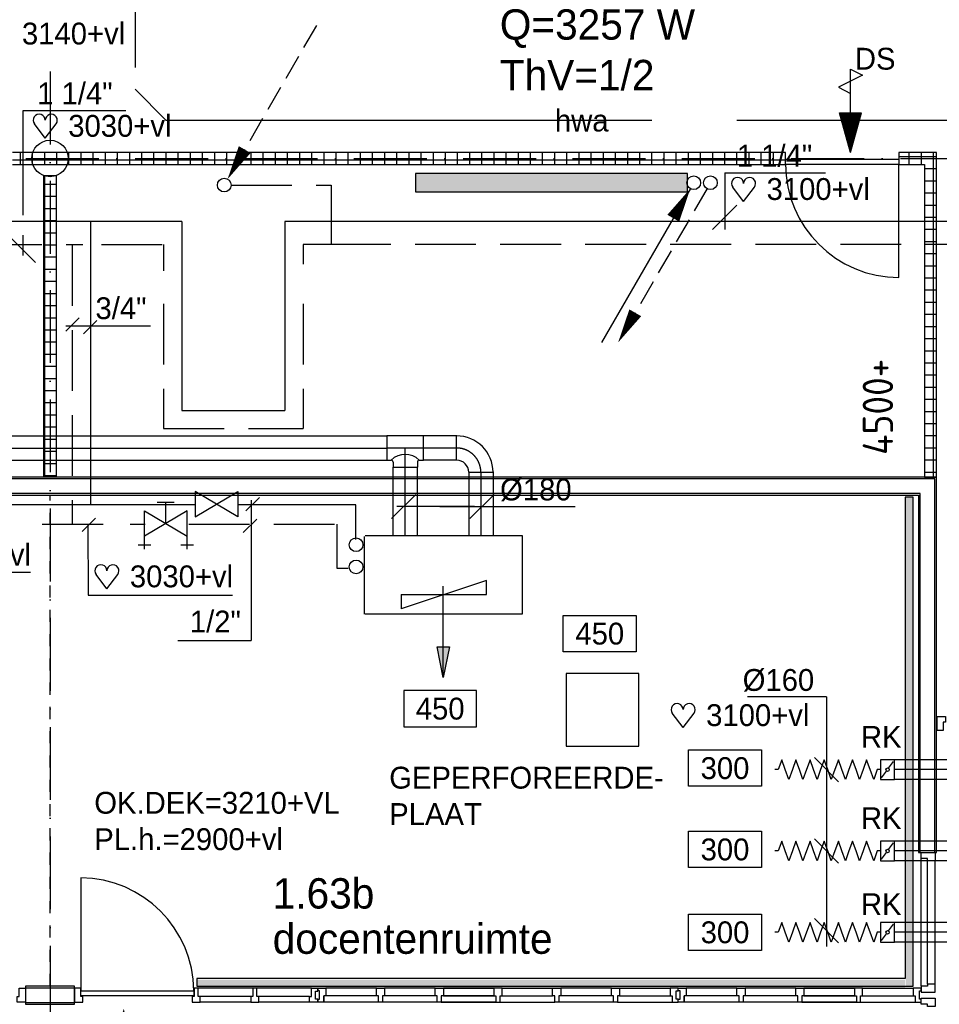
# Model space of a CAD drawing. Extents: x -39327 to 109237, y 358172 to 442272.
# Tile 53 of 96: x 61459 to 69030, y 413025 to 421136. Entities that reach past the tile are written whole.
import ezdxf
from ezdxf.enums import TextEntityAlignment as Align

# ---------------------------------------------------------------- set-up
doc = ezdxf.new("R2010")
doc.units = 0
doc.header["$LTSCALE"] = 100
for name, pattern in [('2322107', [2000, 1000, 1000]), ('2322108', [7, 5, -2]), ('2322121', [2000, 1000, 1000]), ('2322122', [47, 40, -7]), ('CENTER2', [11.25, 7.5, -1.25, 1.25, -1.25]), ('CENTER4', [5, 3.125, -0.625, 0.625, -0.625]), ('DASHDOT', [9, 6, -1.5, 0, -1.5]), ('HIDDEN', [2, 1, -1]), ('LURETOUR', [6, 4, -2])]:
    doc.linetypes.add(name, pattern=pattern)
doc.layers.get('0').update_dxf_attribs({"linetype": 'CONTINUOUS'})
for name, color, linetype in [('AL$1----_TEKST', 7, 'CONTINUOUS'), ('AL$7----_STRAMIEN', 1, 'DASHDOT'), ('AL22----_BINNENWAND', 7, 'CONTINUOUS'), ('AL28----_KONSTRUKTIE', 3, 'CONTINUOUS'), ('AL32----_BINNENKOZ', 7, 'CONTINUOUS'), ('AL32----_DRAAIR', 7, 'CONTINUOUS'), ('ALXAX---_TEGELWERK', 1, 'CONTINUOUS'), ('BOUW', 8, 'CONTINUOUS'), ('DOORSNEDE', 1, 'CONTINUOUS'), ('KABELGOOT1', 8, 'CONTINUOUS'), ('WI561---', 1, 'CONTINUOUS'), ('WL$1----', 4, 'CONTINUOUS'), ('WL521---', 4, 'CONTINUOUS'), ('WL524---', 4, 'CONTINUOUS'), ('WL532---', 1, 'CONTINUOUS'), ('WL561---', 4, 'CONTINUOUS'), ('WL561---_AANVOER', 4, 'CONTINUOUS'), ('WL561---_RETOUR', 4, 'CONTINUOUS'), ('WL570---', 3, 'CONTINUOUS'), ('WL570---_HARTLIJN', 1, 'CONTINUOUS'), ('WL570---_RETOUR', 3, 'CONTINUOUS'), ('WL570---_TOEVOER', 3, 'CONTINUOUS'), ('WM521---', 1, 'CONTINUOUS'), ('WM570---', 1, 'CONTINUOUS')]:
    doc.layers.add(name, color=color, linetype=linetype)
doc.styles.add('BURO-018', font='BUROFONT.shx', dxfattribs={"height": 180})
doc.styles.add('BURO-025', font='BUROFONT.shx', dxfattribs={"height": 250})
doc.styles.get("Standard").update_dxf_attribs({"font": 'ISOCP'})

# ---------------------------------------------------------------- blocks, each defined once
blk = doc.blocks.new('2322401')
at = {"color": 0, "linetype": 'CONTINUOUS'}
for p, q in [((-0.5, 0.5, 1), (-0.5, 0.5)), ((-0.5, 0.5, 1), (-0.5, -0.5, 1)), ((0.5, 0.5, 1), (-0.5, 0.5, 1)), ((0.5, 0.5), (-0.5, 0.5)), ((-0.5, 0.5), (-0.5, -0.5)), ((0.5, 0.5, 1), (0.5, 0.5)), ((0.5, -0.5, 1), (0.5, 0.5, 1)), ((0.5, -0.5), (0.5, 0.5)), ((-0.5, -0.5, 1), (-0.5, -0.5)), ((-0.5, -0.5, 1), (0.5, -0.5, 1)), ((-0.5, -0.5), (0.5, -0.5)), ((0.5, -0.5, 1), (0.5, -0.5))]:
    blk.add_line(p, q, dxfattribs=at)
blk = doc.blocks.new('CVHATCH1')
at = {"color": 0, "linetype": 'CONTINUOUS'}
blk.add_solid([(-0.5, -0.5), (0.5, -0.5), (-0.5, 0.5), (0.5, 0.5)], dxfattribs=at)
blk = doc.blocks.new('LDV2108')
at = {"color": 0, "linetype": 'CONTINUOUS'}
for p, q in [((-0.25, -0.433), (-1.187, -2.057)), ((-1.562, -2.706), (-2.5, -4.33)), ((-2.875, -4.98), (-3.812, -6.603)), ((-4.187, -7.253), (-5.125, -8.877)), ((-5.5, -9.526), (-6.437, -11.15))]:
    blk.add_line(p, q, dxfattribs=at)
blk.add_lwpolyline([(-6.75, -11.691, 0, 1, 0), (-5.5, -9.526, 1, 1, 0)], format="xyseb", dxfattribs=at)
blk.add_circle((0, 0), 0.5, dxfattribs=at)
blk = doc.blocks.new('LDV4107')
at = {"color": 0, "linetype": 'CONTINUOUS'}
blk.add_line((-0.25, -0.433), (-6.75, -11.691), dxfattribs=at)
blk.add_lwpolyline([(-0.25, -0.433, 0, 1, 0), (-1.5, -2.598, 1, 1, 0)], format="xyseb", dxfattribs=at)
blk.add_circle((0, 0), 0.5, dxfattribs=at)
blk = doc.blocks.new('LU-ORND')
at = {"color": 0, "linetype": 'CONTINUOUS'}
for p, q in [((-3, 1.5), (-3, -1.5)), ((3, 1.5), (-3, 1.5)), ((3, -1.5), (3, 1.5)), ((-3, -1.5), (3, -1.5))]:
    blk.add_line(p, q, dxfattribs=at)
blk = doc.blocks.new('LU-PIJL7')
at = {"color": 0, "linetype": 'CONTINUOUS'}
for p, q in [((0, 0), (-15, 0)), ((-5, -1), (-5, 1)), ((-5, 1), (0, 0)), ((0, 0), (-5, -1))]:
    blk.add_line(p, q, dxfattribs=at)
blk.add_solid([(-5, 1), (-5, -1), (0, 0)], dxfattribs=at)
blk = doc.blocks.new('LDV3108')
at = {"color": 0, "linetype": 'CONTINUOUS'}
for p, q in [((6.75, 11.691), (5.813, 10.068)), ((5.438, 9.418), (4.5, 7.794)), ((4.125, 7.145), (3.188, 5.521)), ((2.813, 4.871), (1.875, 3.248)), ((1.5, 2.598), (0.563, 0.974))]:
    blk.add_line(p, q, dxfattribs=at)
blk.add_lwpolyline([(0.25, 0.433, 0, 1, 0), (1.5, 2.598, 1, 1, 0)], format="xyseb", dxfattribs=at)
blk.add_circle((0, 0), 0.5, dxfattribs=at)
blk = doc.blocks.new('HART')
at = {"color": 1}
for q in [(-39.7, 52.4), (39.7, 52.4)]:
    blk.add_line((0, 0), q, dxfattribs=at)
for centre, start, end in [((-22.1, 65.7), 0, 217.1867), ((22.1, 65.7), 322.8133, 180)]:
    blk.add_arc(centre, 22.1, start, end, dxfattribs=at)
blk = doc.blocks.new('CVRINFO2')
at = {"color": 0, "linetype": 'CONTINUOUS', "style": 'BURO-025'}
for tag, p in [('CV_TEXT125', (0, 0)), ('CV_TEXT225', (0, -4.167)), ('CV_TEXT325', (0, -8.333)), ('CV_TEXT425', (0, -12.5))]:
    blk.add_attdef(tag, p, '', height=2.5, dxfattribs=at)
blk = doc.blocks.new('A$C6E6F3BC9')
at = {"layer": 'KABELGOOT1'}
h = blk.add_hatch(dxfattribs=at)
h.set_pattern_fill('DOTS', color=256, scale=20, style=0)
h.set_pattern_definition([(0, (-2505.993, 85430.135), (15.875, 31.75), [0, -31.75])])
h.paths.add_polyline_path([(60698.7, 45679), (60638.3, 45679), (60638.3, 41649), (60698.7, 41649)])
h = blk.add_hatch(dxfattribs=at)
h.set_pattern_fill('DOTS', color=256, scale=20, style=0)
h.set_pattern_definition([(0, (-2505.993, 85418.925), (15.875, 31.75), [0, -31.75])])
h.paths.add_polyline_path([(60631.4, 41702.8), (54800.7, 41702.8), (54800.7, 41637.8), (60631.4, 41637.8)])
for p, q in [((60633.7, 45679), (60633.7, 41714)), ((60698.7, 45679), (60633.7, 45679)), ((60698.7, 41649), (60698.7, 45679)), ((60633.7, 41714), (54800.7, 41714)), ((54800.7, 41714), (54800.7, 41649)), ((54800.7, 41649), (60698.7, 41649))]:
    blk.add_line(p, q, dxfattribs=at)
blk = doc.blocks.new('2322122-2')
at = {"layer": 'WM521---', "color": 0, "style": 'BURO-018'}
blk.add_text('hwa', height=180, dxfattribs=at).set_placement((66085.6, 420308.6), align=Align.MIDDLE)
blk = doc.blocks.new('LU-ORNAM-25825800')
at = {"color": 0, "linetype": 'CONTINUOUS'}
for p, q in [((300, 300), (-300, 300)), ((-300, 300), (-300, -300)), ((300, -300), (300, 300)), ((-300, -300), (300, -300))]:
    blk.add_line(p, q, dxfattribs=at)
blk = doc.blocks.new('LU-1D-K-A0')
at = {"color": 0, "linetype": 'CONTINUOUS'}
for p, q in [((-0.5, 80), (0.5, 80)), ((-0.5, -80), (0.5, -80))]:
    blk.add_line(p, q, dxfattribs=at)
at = {"layer": 'WL570---_HARTLIJN', "linetype": 'CENTER2'}
blk.add_line((-0.5, 0), (0.5, 0), dxfattribs=at)
blk = doc.blocks.new('LU-1D-KL1-A073')
at = {"color": 0, "linetype": 'CONTINUOUS'}
for p, q in [((-57.5, 80), (-57.5, -80)), ((57.5, 80), (-57.5, 80)), ((49.1, 68.3), (8.4, 11.7)), ((57.5, -80), (57.5, 80)), ((-57.5, -80), (57.5, -80)), ((-8.4, -11.7), (-49.1, -68.3))]:
    blk.add_line(p, q, dxfattribs=at)
blk.add_circle((0, 0), 14.4, dxfattribs=at)
blk = doc.blocks.new('LU-1D-F-A0366')
at = {"color": 0, "linetype": 'CONTINUOUS'}
for p, q in [((-435.3, 0), (-407.6, 0)), ((-407.6, 0), (-378.5, 80)), ((-378.5, 80), (-349.4, 0)), ((-349.4, 0), (-320.3, -80)), ((-320.3, -80), (-291.2, 0)), ((-291.2, 0), (-262.1, 80)), ((-262.1, 80), (-232.9, 0)), ((-232.9, 0), (-203.8, -80)), ((-203.8, -80), (-174.7, 0)), ((-174.7, 0), (-145.6, 80)), ((-145.6, 80), (-116.5, 0)), ((-116.5, 0), (-87.4, -80)), ((-87.4, -80), (-58.2, 0)), ((-58.2, 0), (-29.1, 80)), ((-29.1, 80), (0, 0)), ((0, 0), (29.1, -80)), ((29.1, -80), (58.2, 0)), ((58.2, 0), (87.4, 80)), ((87.4, 80), (116.5, 0)), ((116.5, 0), (145.6, -80)), ((145.6, -80), (174.7, 0)), ((174.7, 0), (203.8, 80)), ((203.8, 80), (232.9, 0)), ((232.9, 0), (262.1, -80)), ((262.1, -80), (291.2, 0)), ((291.2, 0), (320.3, 80)), ((320.3, 80), (349.4, 0)), ((349.4, 0), (378.5, -80)), ((378.5, -80), (407.6, 0)), ((407.6, 0), (435.3, 0))]:
    blk.add_line(p, q, dxfattribs=at)
blk = doc.blocks.new('A$C722A1025')
at = {"layer": 'DOORSNEDE', "color": 1}
for q in [(100, 686.3), (9.7, 325.1), (190.3, 325.1)]:
    blk.add_line((100, 0), q, dxfattribs=at)
blk.add_solid([(190.3, 325.1), (100, 325.1), (100, 0)], dxfattribs=at)
at = {"layer": 'WL570---', "color": 1}
for p, q in [((100, 686.3), (200, 636.3)), ((200, 636.3), (0, 536.3)), ((0, 536.3), (100, 486.3)), ((9.7, 325.1), (190.3, 325.1))]:
    blk.add_line(p, q, dxfattribs=at)
blk.add_lwpolyline([(100, 0, 0, 181, 0), (100, 325.1, 181, 181, 0)], format="xyseb", dxfattribs=at)
at = {"layer": 'WL532---', "color": 1, "style": 'BURO-018'}
blk.add_text('DS', height=180, dxfattribs=at).set_placement((136.1, 681.4))
blk = doc.blocks.new('2322615')
at = {"color": 0, "linetype": 'CONTINUOUS'}
for p, q in [((-2.5, -7.5), (2.5, 7.5)), ((0, 7.5), (2.5, 7.5)), ((0, 7.5), (0, -7.5)), ((0, -7.5), (-2.5, -7.5))]:
    blk.add_line(p, q, dxfattribs=at)
at = {"color": 0, "linetype": 'CONTINUOUS', "style": 'BURO-018', "flags": 1}
blk.add_attdef('W_ID', (0, 0), '', height=1.8, dxfattribs=at)
blk = doc.blocks.new('LU-1D-K-C8')
at = {"color": 0, "linetype": 'CONTINUOUS'}
for p, q in [((-0.5, 100), (0.5, 100)), ((-0.5, -100), (0.5, -100))]:
    blk.add_line(p, q, dxfattribs=at)
at = {"layer": 'WL570---_HARTLIJN', "linetype": 'CENTER2'}
blk.add_line((-0.5, 0), (0.5, 0), dxfattribs=at)
blk = doc.blocks.new('LU-1D-B--1-C85AC8')
at = {"color": 0, "linetype": 'CONTINUOUS'}
for p, q in [((-200, -100), (-200, 100)), ((-100, -200), (100, -200))]:
    blk.add_line(p, q, dxfattribs=at)
for radius in [300, 100]:
    blk.add_arc((-200, -200), radius, 0, 90, dxfattribs=at)
at = {"layer": 'WL570---_HARTLIJN', "linetype": 'CENTER4'}
blk.add_arc((-200, -200), 200, 0, 90, dxfattribs=at)
blk = doc.blocks.new('3048301A')
at = {"color": 0, "linetype": 'CONTINUOUS'}
for p, q in [((-1, 2.5), (1, 2.5)), ((0, 0), (0, 2.5)), ((-2.5, 1.5), (2.5, -1.5)), ((-2.5, -3), (-2.5, 1.5)), ((2.5, 1.5), (-2.5, -1.5)), ((2.5, -3), (2.5, 1.5)), ((-3.25, -2.5), (-1.75, -2.5)), ((1.75, -2.5), (3.25, -2.5))]:
    blk.add_line(p, q, dxfattribs=at)
at = {"color": 0, "linetype": 'CONTINUOUS', "style": 'BURO-018', "flags": 1}
blk.add_attdef('CV_MATCODE', (0, 0), '', height=1.8, dxfattribs=at)
blk = doc.blocks.new('3048301')
at = {"color": 0, "linetype": 'CONTINUOUS'}
for p, q in [((-2.5, 1.5), (2.5, -1.5)), ((-2.5, -1.5), (-2.5, 1.5)), ((2.5, 1.5), (-2.5, -1.5)), ((2.5, -1.5), (2.5, 1.5))]:
    blk.add_line(p, q, dxfattribs=at)
at = {"color": 0, "linetype": 'CONTINUOUS', "style": 'BURO-018', "flags": 1}
blk.add_attdef('CV_MATCODE', (0, 0), '', height=1.8, dxfattribs=at)
blk = doc.blocks.new('LU-1D-T-5A-C8C85A12C9D')
at = {"color": 0, "linetype": 'CONTINUOUS'}
for p, q in [((-116, 100), (-150.3, 100)), ((-150.3, 100), (-150.3, -100)), ((-100, 116), (-100, 157.3)), ((100, 157.3), (-100, 157.3)), ((100, 116), (100, 157.3)), ((150.3, 100), (116, 100)), ((150.3, -100), (150.3, 100)), ((-150.3, -100), (150.3, -100))]:
    blk.add_line(p, q, dxfattribs=at)
at = {"color": 0, "linetype": 'CONTINUOUS', "flags": 128}
for points in [[(-116, 100, 0.02182), (-114.2, 100.1, 0.037214), (-113.2, 100.2, 0.006436), (-111.1, 100.8, 0.02182), (-110.5, 101, 0.02182), (-109.2, 101.5, 0.02182), (-108, 102.1, 0.02182), (-106.8, 102.9, 0.02182), (-105.7, 103.7, 0.02182), (-104.7, 104.7, 0.02182), (-103.7, 105.7, 0.02182), (-102.9, 106.8, 0.02182), (-102.1, 108, 0.02182), (-101.5, 109.2, 0.02182), (-101, 110.5, 0.02182), (-100.8, 111.1, 0.006436), (-100.2, 113.2, 0.037214), (-100.1, 114.2, 0.02182), (-100, 116)], [(100, 116, 0.02182), (100.1, 114.2, 0.037214), (100.2, 113.2, 0.006436), (100.8, 111.1, 0.02182), (101, 110.5, 0.02182), (101.5, 109.2, 0.02182), (102.1, 108, 0.02182), (102.9, 106.8, 0.02182), (103.7, 105.7, 0.02182), (104.7, 104.7, 0.02182), (105.7, 103.7, 0.02182), (106.8, 102.9, 0.02182), (108, 102.1, 0.02182), (109.2, 101.5, 0.02182), (110.5, 101, 0.02182), (111.1, 100.8, 0.006436), (113.2, 100.2, 0.037214), (114.2, 100.1, 0.02182), (116, 100)]]:
    blk.add_lwpolyline(points, format="xyb", dxfattribs=at)
at = {"color": 0, "linetype": 'CONTINUOUS'}
blk.add_arc((0, 216), 164, 225, 315, dxfattribs=at)
at = {"layer": 'WL570---_HARTLIJN', "linetype": 'CENTER4'}
for p, q in [((0, 157.3), (0, 0)), ((-150.3, 0), (150.3, 0))]:
    blk.add_line(p, q, dxfattribs=at)

msp = doc.modelspace()

# ---------------------------------------------------------------- linework, layer by layer
at = {"color": 8, "linetype": 'CONTINUOUS'}
for points in [[(69012.7, 415394.8), (69079.7, 415394.8), (69079.7, 415347.8), (69062.7, 415347.8), (69062.7, 415280.8), (69012.7, 415280.8)], [(62878, 413042.8), (62945, 413042.8), (62945, 413089.8), (62928, 413089.8), (62928, 413156.8), (62895, 413156.8), (62895, 413089.8), (62878, 413089.8)], [(63361.5, 413042.8), (63428.5, 413042.8), (63428.5, 413089.8), (63411.5, 413089.8), (63411.5, 413156.8), (63378.5, 413156.8), (63378.5, 413089.8), (63361.5, 413089.8)]]:
    msp.add_lwpolyline(points, close=True, dxfattribs=at)
at = {"color": 2, "linetype": 'CONTINUOUS'}
for centre in [(64227.8, 416810.9), (64227.8, 416627.8)]:
    msp.add_circle(centre, 56.2, dxfattribs=at)
at = {"layer": 'AL$7----_STRAMIEN', "color": 1}
for p, q in [((61708, 420708.5), (61708, 403545.6)), ((30906.1, 419992.8), (102551.4, 419992.8))]:
    msp.add_line(p, q, dxfattribs=at)
at = {"layer": 'AL22----_BINNENWAND', "color": 8}
for p, q in [((67764, 420042.8), (61398, 420042.8)), ((67764, 419942.8), (67764, 420042.8)), ((69008, 420042.8), (68698, 420042.8)), ((68698, 420042.8), (68698, 419942.8)), ((69008, 417367.8), (69008, 420042.8)), ((61398, 419942.8), (67764, 419942.8)), ((61939.7, 419942.8), (67764, 419942.8)), ((68698, 419942.8), (68908, 419942.8)), ((68908, 419942.8), (68908, 417367.8)), ((61658, 417367.8), (61658, 419851.3)), ((61658, 419851.3), (61758, 419851.3)), ((61758, 419851.3), (61758, 417367.8)), ((69008, 417367.8), (54248, 417367.8)), ((61758, 417367.8), (61658, 417367.8)), ((68908, 417367.8), (69008, 417367.8)), ((69007.5, 414274.8), (69008, 417367.8)), ((54248, 417217.8), (68858, 417217.8)), ((68858, 417217.8), (68857.5, 414274.8)), ((68857.5, 414274.8), (69007.5, 414274.8)), ((61963, 414066.8), (61963, 413136.8)), ((61911, 413174.8), (61505, 413174.8)), ((61505, 413174.8), (61505, 413024.8)), ((61505, 413159.8), (61911, 413159.8)), ((61911, 413024.8), (61911, 413174.8)), ((61963, 413095.8), (61963, 413136.8)), ((61963, 413136.8), (62893, 413136.8)), ((62893, 413136.8), (62893, 413095.8)), ((63378.5, 413156.8), (62928, 413156.8)), ((63862, 413156.8), (63411.5, 413156.8)), ((61505, 413039.8), (61911, 413039.8)), ((62893, 413095.8), (61963, 413095.8)), ((63361.5, 413089.8), (62945, 413089.8)), ((63361.5, 413042.8), (62945, 413042.8)), ((63845, 413089.8), (63428.5, 413089.8)), ((63845, 413042.8), (63428.5, 413042.8)), ((63962, 413042.8), (63962, 413093.8)), ((61505, 413024.8), (61911, 413024.8))]:
    msp.add_line(p, q, dxfattribs=at)
at = {"layer": 'AL22----_BINNENWAND', "color": 8, "linetype": 'CONTINUOUS'}
for p, q in [((68993, 417352.8), (54248, 417352.8)), ((68992.5, 414274.8), (68993, 417352.8)), ((68873, 417232.8), (54248, 417232.8)), ((68872.5, 414274.8), (68873, 417232.8))]:
    msp.add_line(p, q, dxfattribs=at)
at = {"layer": 'AL22----_BINNENWAND', "color": 8, "linetype": 'HIDDEN'}
msp.add_line((61708, 413174.8), (61708, 417217.8), dxfattribs=at)
at = {"layer": 'AL22----_BINNENWAND', "color": 8}
for points in [[(61505, 413156.8), (61505, 413042.8), (61438, 413042.8), (61438, 413089.8), (61455, 413089.8), (61455, 413156.8), (61505, 413156.8)], [(61911, 413156.8), (61911, 413042.8), (61978, 413042.8), (61978, 413089.8), (61961, 413089.8), (61961, 413156.8), (61911, 413156.8)], [(63912, 413065.8), (63912, 413042.8), (63845, 413042.8), (63845, 413089.8), (63862, 413089.8), (63862, 413156.8), (63912, 413156.8)], [(63912, 413042.8), (63912, 413065.8), (63895, 413065.8), (63895, 413132.8), (63912, 413132.8)], [(63912, 413042.8), (63912, 413067.8), (63928, 413067.8), (63928, 413134.8), (63912, 413134.8), (63912, 413156.8), (63979, 413156.8), (63979, 413093.8), (63962, 413093.8), (63962, 413042.8), (63912, 413042.8)], [(63912, 413156.8), (63912, 413132.8)], [(64395.5, 413156.8), (63979, 413156.8)], [(64413, 413042.8), (64413, 413093.8), (64396, 413093.8), (64396, 413156.8), (64463, 413156.8), (64463, 413093.8), (64446, 413093.8), (64446, 413042.8), (64413, 413042.8)], [(64412.5, 413042.8), (63962, 413042.8)], [(64395.5, 413093.8), (63979, 413093.8)]]:
    msp.add_lwpolyline(points, dxfattribs=at)
msp.add_arc((61954.2, 413128), 938.9, 0.53799, 89.46201, dxfattribs=at)
at = {"layer": 'AL28----_KONSTRUKTIE', "color": 8}
msp.add_circle((61708, 419992.8), 150, dxfattribs=at)
at = {"layer": 'AL32----_BINNENKOZ', "color": 8}
for p, q in [((67764, 419986.8), (68698, 419986.8)), ((67764, 419946.8), (68698, 419946.8)), ((66930, 413042.8), (66930, 413093.8))]:
    msp.add_line(p, q, dxfattribs=at)
for points in [[(68881.5, 414274.8), (68995.5, 414274.8), (68995.5, 414207.8), (68932.5, 414207.8), (68932.5, 414224.8), (68881.5, 414224.8), (68881.5, 414274.8)], [(68881.5, 413174.8), (68881.5, 414224.8)], [(68932.5, 413191.8), (68932.5, 414207.8)], [(68995.5, 413191.8), (68995.5, 414207.8)], [(64879.5, 413156.8), (64463, 413156.8)], [(64879.5, 413156.8), (64463, 413156.8)], [(64896.5, 413042.8), (64896.5, 413093.8), (64879.5, 413093.8), (64879.5, 413156.8), (64946.5, 413156.8), (64946.5, 413093.8), (64929.5, 413093.8), (64929.5, 413042.8), (64896.5, 413042.8)], [(65363, 413156.8), (64946.5, 413156.8)], [(64946.5, 413156.8), (65363, 413156.8)], [(65363, 413156.8), (64946.5, 413156.8)], [(64946.5, 413156.8), (65363, 413156.8)], [(65413, 413042.8), (65413, 413093.8), (65430, 413093.8), (65430, 413156.8), (65363, 413156.8), (65363, 413093.8), (65380, 413093.8), (65380, 413042.8), (65413, 413042.8)], [(65430, 413156.8), (65846.5, 413156.8)], [(65430, 413156.8), (65846.5, 413156.8)], [(65863.5, 413042.8), (65863.5, 413093.8), (65846.5, 413093.8), (65846.5, 413156.8), (65913.5, 413156.8), (65913.5, 413093.8), (65896.5, 413093.8), (65896.5, 413042.8), (65863.5, 413042.8)], [(66330, 413156.8), (65913.5, 413156.8)], [(66330, 413156.8), (65913.5, 413156.8)], [(66347, 413042.8), (66347, 413093.8), (66330, 413093.8), (66330, 413156.8), (66397, 413156.8), (66397, 413093.8), (66380, 413093.8), (66380, 413042.8), (66347, 413042.8)], [(66397, 413156.8), (66813, 413156.8)], [(66397, 413156.8), (66813, 413156.8)], [(66880, 413042.8), (66880, 413067.8), (66864, 413067.8), (66864, 413134.8), (66880, 413134.8), (66880, 413156.8), (66813, 413156.8), (66813, 413093.8), (66830, 413093.8), (66830, 413042.8), (66880, 413042.8)], [(66880, 413042.8), (66880, 413067.8), (66896, 413067.8), (66896, 413134.8), (66880, 413134.8), (66880, 413156.8), (66947, 413156.8), (66947, 413093.8), (66930, 413093.8), (66930, 413042.8), (66880, 413042.8)], [(67363.5, 413156.8), (66947, 413156.8)], [(67381, 413042.8), (67381, 413093.8), (67364, 413093.8), (67364, 413156.8), (67431, 413156.8), (67431, 413093.8), (67414, 413093.8), (67414, 413042.8), (67381, 413042.8)], [(67847.5, 413156.8), (67431, 413156.8)], [(67847.5, 413156.8), (67431, 413156.8)], [(67864.5, 413042.8), (67864.5, 413093.8), (67847.5, 413093.8), (67847.5, 413156.8), (67914.5, 413156.8), (67914.5, 413093.8), (67897.5, 413093.8), (67897.5, 413042.8), (67864.5, 413042.8)], [(67914.5, 413156.8), (68331, 413156.8)], [(68331, 413156.8), (67914.5, 413156.8)], [(67914.5, 413156.8), (68331, 413156.8)], [(68331, 413156.8), (67914.5, 413156.8)], [(68381, 413042.8), (68381, 413093.8), (68398, 413093.8), (68398, 413156.8), (68331, 413156.8), (68331, 413093.8), (68348, 413093.8), (68348, 413042.8), (68381, 413042.8)], [(68398, 413156.8), (68814.5, 413156.8)], [(68398, 413156.8), (68814.5, 413156.8)], [(68881.5, 413042.8), (68881.5, 413067.8), (68865.5, 413067.8), (68865.5, 413134.8), (68881.5, 413134.8), (68881.5, 413156.8), (68814.5, 413156.8), (68814.5, 413093.8), (68831.5, 413093.8), (68831.5, 413042.8), (68881.5, 413042.8)], [(68881.5, 413124.8), (68995.5, 413124.8), (68995.5, 413191.8), (68932.5, 413191.8), (68932.5, 413174.8), (68881.5, 413174.8), (68881.5, 413124.8)], [(64896.5, 413042.8), (64446, 413042.8)], [(64879.5, 413093.8), (64463, 413093.8)], [(65380, 413042.8), (64929.5, 413042.8)], [(64929.5, 413042.8), (65380, 413042.8)], [(65363, 413093.8), (64946.5, 413093.8)], [(64946.5, 413093.8), (65363, 413093.8)], [(65413, 413042.8), (65863.5, 413042.8)], [(65430, 413093.8), (65846.5, 413093.8)], [(66347, 413042.8), (65896.5, 413042.8)], [(66330, 413093.8), (65913.5, 413093.8)], [(66380, 413042.8), (66830, 413042.8)], [(66397, 413093.8), (66813, 413093.8)], [(67380.5, 413042.8), (66930, 413042.8)], [(67363.5, 413093.8), (66947, 413093.8)], [(67864.5, 413042.8), (67414, 413042.8)], [(67847.5, 413093.8), (67431, 413093.8)], [(67897.5, 413042.8), (68348, 413042.8)], [(68348, 413042.8), (67897.5, 413042.8)], [(67914.5, 413093.8), (68331, 413093.8)], [(68331, 413093.8), (67914.5, 413093.8)], [(68381, 413042.8), (68831.5, 413042.8)], [(68398, 413093.8), (68814.5, 413093.8)], [(68881.5, 413074.7), (68995.5, 413074.7), (68995.5, 413007.7), (68932.5, 413007.7), (68932.5, 413024.7), (68881.5, 413024.7), (68881.5, 413074.7)]]:
    msp.add_lwpolyline(points, dxfattribs=at)
at = {"layer": 'AL32----_DRAAIR', "color": 8}
msp.add_line((68698, 419012.8), (68698, 419946.8), dxfattribs=at)
msp.add_arc((68698, 419946.8), 934, 180, 270, dxfattribs=at)
at = {"layer": 'ALXAX---_TEGELWERK', "color": 8}
for p, q in [((61464.1, 419942.8), (61464.1, 420042.8)), ((61564.1, 419942.8), (61564.1, 420042.8)), ((61664.1, 419942.8), (61664.1, 420042.8)), ((61764.1, 419942.8), (61764.1, 420042.8)), ((61864.1, 419942.8), (61864.1, 420042.8)), ((61964.1, 419942.8), (61964.1, 420042.8)), ((62064.1, 419942.8), (62064.1, 420042.8)), ((62164.1, 419942.8), (62164.1, 420042.8)), ((62264.1, 419942.8), (62264.1, 420042.8)), ((62364.1, 419942.8), (62364.1, 420042.8)), ((62464.1, 419942.8), (62464.1, 420042.8)), ((62564.1, 419942.8), (62564.1, 420042.8)), ((62664.1, 419942.8), (62664.1, 420042.8)), ((62764.1, 419942.8), (62764.1, 420042.8)), ((62864.1, 419942.8), (62864.1, 420042.8)), ((62964.1, 419942.8), (62964.1, 420042.8)), ((63064.1, 419942.8), (63064.1, 420042.8)), ((63164.1, 419942.8), (63164.1, 420042.8)), ((63264.1, 419942.8), (63264.1, 420042.8)), ((63364.1, 419942.8), (63364.1, 420042.8)), ((63464.1, 419942.8), (63464.1, 420042.8)), ((63564.1, 419942.8), (63564.1, 420042.8)), ((63664.1, 419942.8), (63664.1, 420042.8)), ((63764.1, 419942.8), (63764.1, 420042.8)), ((63864.1, 419942.8), (63864.1, 420042.8)), ((63964.1, 419942.8), (63964.1, 420042.8)), ((64064.1, 419942.8), (64064.1, 420042.8)), ((64164.1, 419942.8), (64164.1, 420042.8)), ((64264.1, 419942.8), (64264.1, 420042.8)), ((64364.1, 419942.8), (64364.1, 420042.8)), ((64464.1, 419942.8), (64464.1, 420042.8)), ((64564.1, 419942.8), (64564.1, 420042.8)), ((64664.1, 419942.8), (64664.1, 420042.8)), ((64764.1, 419942.8), (64764.1, 420042.8)), ((64864.1, 419942.8), (64864.1, 420042.8)), ((64964.1, 419942.8), (64964.1, 420042.8)), ((65064.1, 419942.8), (65064.1, 420042.8)), ((65164.1, 419942.8), (65164.1, 420042.8)), ((65264.1, 419942.8), (65264.1, 420042.8)), ((65364.1, 419942.8), (65364.1, 420042.8)), ((65464.1, 419942.8), (65464.1, 420042.8)), ((65564.1, 419942.8), (65564.1, 420042.8)), ((65664.1, 419942.8), (65664.1, 420042.8)), ((65764.1, 419942.8), (65764.1, 420042.8)), ((65864.1, 419942.8), (65864.1, 420042.8)), ((65964.1, 419942.8), (65964.1, 420042.8)), ((66064.1, 419942.8), (66064.1, 420042.8)), ((66164.1, 419942.8), (66164.1, 420042.8)), ((66264.1, 419942.8), (66264.1, 420042.8)), ((66364.1, 419942.8), (66364.1, 420042.8)), ((66464.1, 419942.8), (66464.1, 420042.8)), ((66564.1, 419942.8), (66564.1, 420042.8)), ((66664.1, 419942.8), (66664.1, 420042.8)), ((66764.1, 419942.8), (66764.1, 420042.8)), ((66864.1, 419942.8), (66864.1, 420042.8)), ((66964.1, 419942.8), (66964.1, 420042.8)), ((67064.1, 419942.8), (67064.1, 420042.8)), ((67164.1, 419942.8), (67164.1, 420042.8)), ((67264.1, 419942.8), (67264.1, 420042.8)), ((67364.1, 419942.8), (67364.1, 420042.8)), ((67464.1, 419942.8), (67464.1, 420042.8)), ((67564.1, 419942.8), (67564.1, 420042.8)), ((67664.1, 419942.8), (67664.1, 420042.8)), ((68782, 419942.8), (68782, 420042.8)), ((68882, 419942.8), (68882, 420042.8)), ((68982, 417367.8), (68982, 420042.8)), ((61398, 419981.3), (67764, 419981.3)), ((68698, 420009.4), (69008, 420009.4)), ((61664.1, 417367.8), (61664.1, 419851.3)), ((68908, 419909.4), (69008, 419909.4)), ((61658, 419781.3), (61758, 419781.3)), ((68908, 419809.4), (69008, 419809.4)), ((68908, 419709.4), (69008, 419709.4)), ((61658, 419681.3), (61758, 419681.3)), ((68908, 419609.4), (69008, 419609.4)), ((61658, 419581.3), (61758, 419581.3)), ((61658, 419481.3), (61758, 419481.3)), ((68908, 419509.4), (69008, 419509.4)), ((61658, 419381.3), (61758, 419381.3)), ((68908, 419409.4), (69008, 419409.4)), ((61658, 419281.3), (61758, 419281.3)), ((68908, 419309.4), (69008, 419309.4)), ((68908, 419209.4), (69008, 419209.4)), ((61658, 419181.3), (61758, 419181.3)), ((61658, 419081.3), (61758, 419081.3)), ((68908, 419109.4), (69008, 419109.4)), ((61658, 418981.3), (61758, 418981.3)), ((68908, 419009.4), (69008, 419009.4)), ((61658, 418881.3), (61758, 418881.3)), ((68908, 418909.4), (69008, 418909.4)), ((68908, 418809.4), (69008, 418809.4)), ((61658, 418781.3), (61758, 418781.3)), ((61658, 418681.3), (61758, 418681.3)), ((68908, 418709.4), (69008, 418709.4)), ((61658, 418581.3), (61758, 418581.3)), ((68908, 418609.4), (69008, 418609.4)), ((61658, 418481.3), (61758, 418481.3)), ((68908, 418509.4), (69008, 418509.4)), ((68908, 418409.4), (69008, 418409.4)), ((61658, 418381.3), (61758, 418381.3)), ((68908, 418309.4), (69008, 418309.4)), ((61658, 418281.3), (61758, 418281.3)), ((61658, 418181.3), (61758, 418181.3)), ((68908, 418209.4), (69008, 418209.4)), ((61658, 418081.3), (61758, 418081.3)), ((68908, 418109.4), (69008, 418109.4)), ((68908, 418009.4), (69008, 418009.4)), ((61658, 417981.3), (61758, 417981.3)), ((68908, 417909.4), (69008, 417909.4)), ((61658, 417881.3), (61758, 417881.3)), ((61658, 417781.3), (61758, 417781.3)), ((68908, 417809.4), (69008, 417809.4)), ((61658, 417681.3), (61758, 417681.3)), ((68908, 417709.4), (69008, 417709.4)), ((61658, 417581.3), (61758, 417581.3)), ((68908, 417609.4), (69008, 417609.4)), ((68908, 417509.4), (69008, 417509.4)), ((61658, 417481.3), (61758, 417481.3)), ((61658, 417381.3), (61758, 417381.3)), ((68908, 417409.4), (69008, 417409.4))]:
    msp.add_line(p, q, dxfattribs=at)
at = {"layer": 'WL$1----'}
for p, q in [((64295.8, 416878.9), (64295.8, 416238.1)), ((64303.1, 416888.1), (65595.1, 416888.1)), ((65595.1, 416888.1), (65595.1, 416238.1)), ((65595.1, 416238.1), (64303.1, 416238.1))]:
    msp.add_line(p, q, dxfattribs=at)
at = {"layer": 'WL521---', "linetype": '2322122'}
for p, q in [((62408, 424743.5), (62408, 420562.5)), ((62661.9, 420308.6), (78909.3, 420308.6))]:
    msp.add_line(p, q, dxfattribs=at)
at = {"layer": 'WL524---', "linetype": '2322121'}
msp.add_line((62661.9, 420308.6), (62408, 420562.5), dxfattribs=at)
at = {"layer": 'WL561---_AANVOER', "linetype": '2322107'}
for p, q in [((62793.3, 419474.8), (52485.8, 419474.8)), ((62040.4, 419467.4), (62040.4, 417140.8)), ((62793.3, 419474.8), (62793.3, 417917.6)), ((69284, 419474.8), (63641.7, 419474.8)), ((63641.7, 419474.8), (63641.7, 417917.6)), ((62793.3, 417917.6), (63641.7, 417917.6)), ((62909.8, 417140.8), (60231.8, 417140.8)), ((64225.1, 417140.8), (63257.5, 417140.8)), ((64225.1, 416854.3), (64225.1, 417140.8)), ((64071.2, 416614.3), (64071.2, 416980.6))]:
    msp.add_line(p, q, dxfattribs=at)
at = {"layer": 'WL561---_RETOUR', "linetype": '2322108'}
for p, q in [((63198.3, 419774), (64023.2, 419774)), ((64023.2, 419774), (64023.2, 419283.3)), ((54142.1, 419283.3), (61978.5, 419283.3)), ((62131.6, 419283.3), (62643.3, 419283.3)), ((62643.3, 419283.3), (62643.3, 419068.4)), ((63791.7, 419283.3), (63791.7, 419123)), ((64023.2, 419283.3), (63791.7, 419283.3)), ((72215.3, 419283.3), (64023.2, 419283.3)), ((61890.4, 419279.3), (61890.4, 416980.5)), ((62643.3, 418795.4), (62643.3, 417767.6)), ((63791.7, 418795.4), (63791.7, 417767.6)), ((62643.3, 417767.6), (63791.7, 417767.6)), ((61644.8, 416980.6), (62159, 416980.6)), ((62368.6, 416980.6), (62492.6, 416980.6)), ((62850.2, 416980.6), (64071.2, 416980.6)), ((64161.7, 416614.3), (64071.2, 416614.3))]:
    msp.add_line(p, q, dxfattribs=at)
at = {"layer": 'WL570---', "color": 1}
for p, q in [((61838.7, 418570.7), (61949.4, 418681.3)), ((61982.7, 418548.5), (62093.4, 418659.2)), ((61838.7, 418614.9), (62536.3, 418614.9)), ((63321.3, 417088.8), (63432.1, 417199.5)), ((63365.6, 417177.3), (63365.6, 416021.5)), ((61972.5, 416920.2), (62083.2, 417030.9)), ((63299.2, 416911.7), (63409.9, 417022.4)), ((62020.8, 416984.2), (62022.4, 416394.5)), ((60357.5, 416583.1), (61547.1, 416584.7)), ((62022.4, 416394.5), (63211.6, 416396.1)), ((62759.7, 416021.5), (63365.6, 416021.5))]:
    msp.add_line(p, q, dxfattribs=at)
msp.add_lwpolyline([(62314.6, 412988.2, 0, 181, 0), (62314.6, 412663.1, 181, 181, 0)], format="xyseb", dxfattribs=at)
at = {"layer": 'WM570---', "color": 1}
for p, q in [((61488, 420388.8), (62332.5, 420388.8)), ((61488, 419526.1), (61488, 420388.8)), ((67262.9, 419875.9), (67262.9, 419408.8)), ((67262.9, 419875.9), (68092.9, 419875.9)), ((67362.9, 419608.8), (67162.9, 419408.8)), ((61588, 419135.6), (61388, 419335.6)), ((61488, 419193.5), (61488, 419360.1))]:
    msp.add_line(p, q, dxfattribs=at)
at = {"layer": 'WM570---', "linetype": 'CONTINUOUS'}
for p, q in [((64520.5, 417026.2), (64719.9, 417225.6)), ((65165.5, 417026.2), (65364.9, 417225.6)), ((65202.4, 417125.9), (64562.5, 417125.9)), ((64916.6, 417125.9), (66031.1, 417125.9)), ((68101.3, 415556.8), (67449.8, 415556.8)), ((68101.3, 415556.8), (68101.3, 413501.9)), ((68001.6, 415057.5), (68201, 414858.1)), ((68001.6, 414387.6), (68201, 414188.2)), ((68001.6, 413730.5), (68201, 413531.1))]:
    msp.add_line(p, q, dxfattribs=at)

# ---------------------------------------------------------------- block references
at = {"layer": 'WI561---'}
ref = msp.add_blockref('CVRINFO2', (65411.5, 421388.4), dxfattribs=dict(at, xscale=100, yscale=100, zscale=100))
ref.add_attrib('CV_TEXT125', '%%u2240-400-21', (65411.5, 421388.4), dxfattribs={"layer": '0', "color": 2, "linetype": 'CONTINUOUS', "height": 250, "style": 'BURO-025'})
ref.add_attrib('CV_TEXT225', 'Q=3257 W', (65411.5, 420971.7), dxfattribs={"layer": '0', "color": 2, "linetype": 'CONTINUOUS', "height": 250, "style": 'BURO-025'})
ref.add_attrib('CV_TEXT325', 'ThV=1/2', (65411.5, 420555.1), dxfattribs={"layer": '0', "color": 2, "linetype": 'CONTINUOUS', "height": 250, "style": 'BURO-025'})
at = {"layer": 'WL$1----', "xscale": -46.8, "yscale": 46.8, "zscale": 46.8, "rotation": 89.99999999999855}
msp.add_blockref('2322615', (64950.9, 416399.9), dxfattribs=at)
at = {"layer": 'WL561---', "xscale": 2240, "yscale": 150}
for name, zscale in [('2322401', 500), ('CVHATCH1', 2240)]:
    msp.add_blockref(name, (65838, 419793.1), dxfattribs=dict(at, zscale=zscale))
at = {"layer": 'WL561---', "color": 2, "xscale": 70, "yscale": 70, "zscale": 70}
msp.add_blockref('3048301A', (62661.5, 416985.4), dxfattribs=at)
at = {"layer": 'WL561---_AANVOER', "color": 2, "xscale": 70, "yscale": 70, "zscale": 70, "rotation": 180}
msp.add_blockref('3048301', (63078.7, 417144.3), dxfattribs=at)
at = {"layer": 'WL561---_RETOUR', "color": 2, "xscale": 112.5, "yscale": 112.5, "zscale": 112.5}
for name, p in [('LDV3108', (63142.1, 419774)), ('LDV4107', (67008.3, 419793.1)), ('LDV2108', (67145.4, 419793.1))]:
    msp.add_blockref(name, p, dxfattribs=at)
at = {"layer": 'WL570---', "color": 1}
msp.add_blockref('A$C6E6F3BC9', (8116, 371524.5), dxfattribs=at)
at = {"layer": 'WL570---'}
msp.add_blockref('A$C722A1025', (68198.8, 420043.2), dxfattribs=at)
at = {"layer": 'WL570---_RETOUR', "linetype": 'LURETOUR', "xscale": 5421.271748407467}
msp.add_blockref('LU-1D-K-C8', (61771.5, 417607.4), dxfattribs=at)
at = {"layer": 'WL570---_RETOUR', "linetype": 'LURETOUR', "rotation": 180}
for name, p in [('LU-1D-T-5A-C8C85A12C9D', (64632.4, 417607.4)), ('LU-1D-F-A0366', (68111.2, 414957.8)), ('LU-1D-F-A0366', (68111.2, 414287.9)), ('LU-1D-F-A0366', (68111.2, 413617.9))]:
    msp.add_blockref(name, p, dxfattribs=at)
at = {"layer": 'WL570---_RETOUR', "linetype": 'LURETOUR'}
for name, p, xscale, rotation in [('LU-1D-K-C8', (64920.4, 417607.4), 275.2620374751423, 180), ('LU-1D-K-C8', (64632.4, 417170), 560.1210842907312, 90), ('LU-1D-K-C8', (65255.5, 417150.2), 520.5239869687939, 270), ('LU-1D-K-A0', (69225.9, 414957.8), 1128.62276658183, 180), ('LU-1D-K-A0', (69225.9, 414287.9), 1128.62276658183, 180), ('LU-1D-K-A0', (69225.9, 413617.9), 1128.62276658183, 180)]:
    msp.add_blockref(name, p, dxfattribs=dict(at, xscale=xscale, rotation=rotation))
msp.add_blockref('LU-1D-B--1-C85AC8', (65255.5, 417607.4), dxfattribs=at)
at = {"layer": 'WL570---_RETOUR'}
msp.add_blockref('LU-ORNAM-25825800', (66256.9, 415450.1), dxfattribs=at)
at = {"layer": 'WL570---_RETOUR', "linetype": 'CONTINUOUS', "rotation": 180}
for p in [(68604, 414957.8), (68604, 414287.9), (68604, 413617.9)]:
    msp.add_blockref('LU-1D-KL1-A073', p, dxfattribs=at)
at = {"layer": 'WL570---_TOEVOER', "xscale": 50, "yscale": 50, "zscale": 50, "rotation": 270}
msp.add_blockref('LU-PIJL7', (64946.2, 415718.4), dxfattribs=at)
at = {"layer": 'WM521---'}
msp.add_blockref('2322122-2', (0, 0), dxfattribs=at)
at = {"layer": 'WM570---', "xscale": 2.25, "yscale": 2.25, "zscale": 2.25}
for p in [(61668.9, 420159.3), (67418.3, 419638.9), (62176.3, 416447.9), (66921, 415304.8)]:
    msp.add_blockref('HART', p, dxfattribs=at)
at = {"layer": 'WM570---'}
ref = msp.add_blockref('LU-ORND', (66234.4, 416078.7), dxfattribs=dict(at, xscale=-100, yscale=100, zscale=100))
ref.add_attrib('LU_TEXT1', '450', dxfattribs={"layer": '0', "color": 1, "linetype": 'CONTINUOUS', "height": 180, "style": 'BURO-018'}).set_placement((66234.4, 416078.7), align=Align.MIDDLE)
ref = msp.add_blockref('LU-ORND', (64920.5, 415460.7), dxfattribs=dict(at, xscale=100, yscale=100, zscale=100))
ref.add_attrib('LU_TEXT1', '450', dxfattribs={"layer": '0', "color": 1, "linetype": 'CONTINUOUS', "height": 180, "style": 'BURO-018'}).set_placement((64920.5, 415460.7), align=Align.MIDDLE)
ref = msp.add_blockref('LU-ORND', (67265.6, 414970.7), dxfattribs=dict(at, xscale=-100, yscale=100, zscale=100))
ref.add_attrib('LU_TEXT1', '300', dxfattribs={"layer": '0', "color": 1, "linetype": 'CONTINUOUS', "height": 180, "style": 'BURO-018'}).set_placement((67265.6, 414970.7), align=Align.MIDDLE)
ref = msp.add_blockref('LU-ORND', (67265.6, 414300.7), dxfattribs=dict(at, xscale=-100, yscale=100, zscale=100))
ref.add_attrib('LU_TEXT1', '300', dxfattribs={"layer": '0', "color": 1, "linetype": 'CONTINUOUS', "height": 180, "style": 'BURO-018'}).set_placement((67265.6, 414300.7), align=Align.MIDDLE)
ref = msp.add_blockref('LU-ORND', (67265.6, 413617.9), dxfattribs=dict(at, xscale=-100, yscale=100, zscale=100))
ref.add_attrib('LU_TEXT1', '300', dxfattribs={"layer": '0', "color": 1, "linetype": 'CONTINUOUS', "height": 180, "style": 'BURO-018'}).set_placement((67265.6, 413617.9), align=Align.MIDDLE)

# ---------------------------------------------------------------- texts
at = {"layer": 'AL$1----_TEKST', "color": 8}
msp.add_text('4500+', height=250, rotation=90, dxfattribs=at).set_placement((68649.3, 417550.5))
at = {"layer": 'BOUW', "color": 1, "style": 'BURO-018'}
for s, p in [('OK.DEK=3210+VL', (62072.6, 414594.9)), ('PL.h.=2900+vl', (62072.6, 414294.9))]:
    msp.add_text(s, height=180, dxfattribs=at).set_placement(p)
at = {"layer": 'BOUW', "style": 'BURO-025'}
for s, p in [('1.63b', (63541.6, 413813.6)), ('docentenruimte', (63541.6, 413440.6))]:
    msp.add_text(s, height=250, dxfattribs=at).set_placement(p)
at = {"layer": 'WL570---', "color": 1, "style": 'BURO-018'}
for s, p in [('3/4"', (62082.3, 418669.1)), ('1/2"', (62859.4, 416087.9)), ('GEPERFOREERDE-', (64500.9, 414801.8)), ('PLAAT', (64500.9, 414501.8))]:
    msp.add_text(s, height=180, dxfattribs=at).set_placement(p)
at = {"layer": 'WL570---_RETOUR', "color": 1, "style": 'BURO-018'}
for p in [(68384.9, 415138.2), (68384.9, 414468.2), (68384.9, 413759.6)]:
    msp.add_text('RK', height=180, dxfattribs=at).set_placement(p)
at = {"layer": 'WM570---', "color": 1, "style": 'BURO-018'}
for s, p in [('3140+vl', (61477, 420931.9)), ('1 1/4"', (61602.5, 420438.8)), ('3030+vl', (61858.3, 420171.5)), ('1 1/4"', (67362.9, 419925.9)), ('3100+vl', (67607.7, 419651.2)), ('3100+vl', (60701.2, 416638.9)), ('3030+vl', (62365.7, 416460.2)), ('3100+vl', (67110.4, 415317))]:
    msp.add_text(s, height=180, dxfattribs=at).set_placement(p)
at = {"layer": 'WM570---', "linetype": 'CONTINUOUS', "style": 'BURO-018'}
for s, p in [('%%c180', (66002.7, 417175.9)), ('%%c160', (67999.8, 415606.8))]:
    msp.add_text(s, height=180, dxfattribs=at).set_placement(p, align=Align.RIGHT)

doc.saveas('drawing.dxf')
